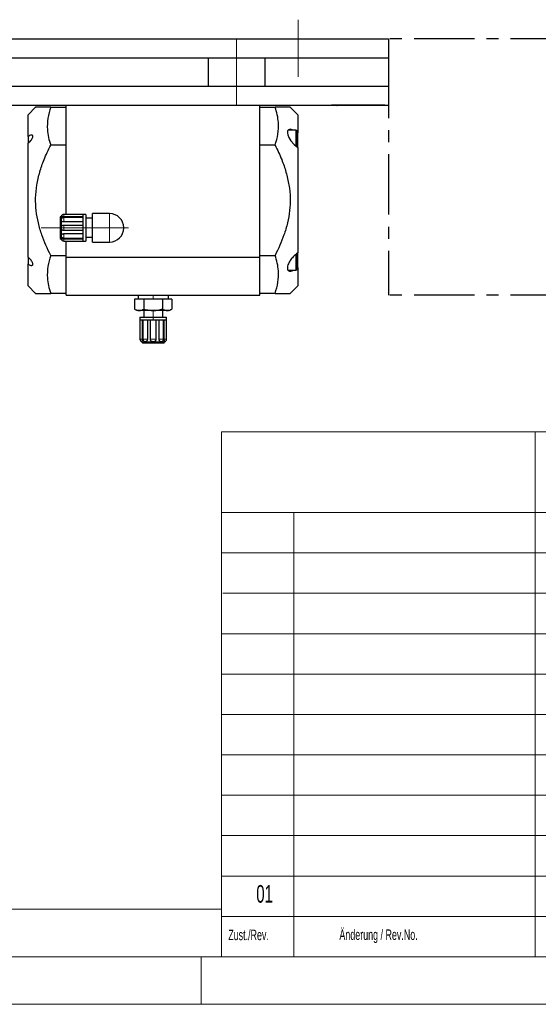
# Model space of a CAD drawing. Header units: millimetres. Extents: x 0 to 2100, y 0 to 1485.
# Tile 4 of 44: x 1054 to 1327, y 0 to 518. Entities that reach past the tile are written whole.
import ezdxf

# ---------------------------------------------------------------- set-up
doc = ezdxf.new("R2010")
doc.units = ezdxf.units.MM
doc.header["$LTSCALE"] = 5
doc.linetypes.add('CENTER', pattern=[10.16, 6.35, -1.27, 1.27, -1.27])
doc.linetypes.add('CENTERX2', pattern=[20.32, 12.7, -2.54, 2.54, -2.54])
doc.styles.add('SLDTEXTSTYLE1', font='TXT', dxfattribs={"width": 0.638186})

msp = doc.modelspace()

# ---------------------------------------------------------------- linework, layer by layer
at = {"color": 7, "linetype": 'CENTERX2', "lineweight": 18}
for p, q in [((1201.032, 518.052), (1201.032, 488.052)), ((1168.532, 508.052), (1168.532, 473.052)), ((1065.682, 408.552), (1111.682, 408.552))]:
    msp.add_line(p, q, dxfattribs=at)
at = {"color": 7, "linetype": 'Continuous', "lineweight": 25}
for p, q in [((753.532, 508.052), (1248.532, 508.052)), ((1248.532, 508.052), (1248.532, 498.052)), ((753.532, 498.052), (1248.532, 498.052)), ((1153.532, 498.052), (1153.532, 483.052)), ((1183.532, 483.052), (1183.532, 498.052)), ((753.532, 483.052), (1248.532, 483.052)), ((1248.532, 483.052), (1248.532, 473.052)), ((753.532, 473.052), (1248.532, 473.052)), ((1062.782, 472.052), (1058.782, 468.052)), ((1070.721, 472.052), (1078.782, 472.052)), ((1078.782, 415.552), (1078.782, 473.052)), ((1180.782, 393.052), (1180.782, 473.052)), ((1180.782, 472.052), (1188.844, 472.052)), ((1200.782, 468.052), (1196.782, 472.052)), ((1218.532, 473.002), (1218.532, 473.052)), ((1220.032, 473.002), (1218.532, 473.002)), ((1245.032, 473.002), (1220.032, 473.002)), ((1221.281, 472.952), (1221.281, 473.002)), ((1221.281, 472.952), (1221.409, 472.952)), ((1221.409, 472.952), (1221.409, 473.002)), ((1221.532, 472.952), (1221.532, 473.002)), ((1237.497, 472.952), (1221.532, 472.952)), ((1232.615, 472.952), (1232.615, 472.946)), ((1237.497, 472.952), (1237.497, 473.002)), ((1243.532, 472.952), (1237.497, 472.952)), ((1243.532, 472.952), (1243.532, 473.002)), ((1246.532, 473.002), (1245.032, 473.002)), ((1246.532, 473.002), (1246.532, 473.052)), ((1058.782, 456.59), (1058.782, 468.052)), ((1200.782, 468.052), (1200.782, 458.516)), ((1058.782, 456.59), (1058.782, 453.047)), ((1199.782, 459.872), (1195.668, 459.872)), ((1200.382, 451.001), (1200.382, 459.272)), ((1200.782, 458.516), (1200.382, 458.756)), ((1200.782, 450.752), (1200.782, 458.516)), ((1058.782, 393.048), (1058.782, 453.055)), ((1078.782, 452.052), (1070.721, 452.052)), ((1188.844, 452.052), (1180.782, 452.052)), ((1200.782, 450.752), (1200.782, 395.352)), ((1076.182, 414.552), (1075.682, 414.263)), ((1076.182, 414.552), (1076.182, 412.794)), ((1087.682, 415.552), (1077.596, 415.552)), ((1089.182, 415.552), (1087.682, 415.552)), ((1087.682, 415.552), (1087.682, 413.502)), ((1089.182, 415.552), (1089.182, 401.552)), ((1101.682, 416.052), (1092.682, 416.052)), ((1092.682, 401.052), (1092.682, 416.052)), ((1075.682, 414.263), (1075.682, 402.841)), ((1076.182, 412.794), (1076.272, 413.114)), ((1076.182, 412.794), (1076.182, 408.552)), ((1087.682, 414.37), (1077.596, 414.37)), ((1087.682, 413.941), (1077.596, 413.941)), ((1087.682, 411.629), (1077.596, 411.629)), ((1077.596, 410.018), (1087.682, 410.018)), ((1087.682, 413.502), (1087.682, 408.552)), ((1092.682, 413.552), (1089.182, 413.552)), ((1076.182, 408.552), (1076.182, 404.309)), ((1076.182, 404.309), (1076.182, 402.552)), ((1076.273, 403.987), (1076.182, 404.309)), ((1087.682, 407.086), (1077.596, 407.086)), ((1077.596, 405.474), (1087.682, 405.474)), ((1087.682, 408.552), (1087.682, 403.602)), ((1075.682, 402.841), (1076.182, 402.552)), ((1077.596, 403.163), (1087.682, 403.163)), ((1077.596, 402.734), (1087.682, 402.734)), ((1077.596, 401.552), (1087.682, 401.552)), ((1078.782, 393.052), (1078.782, 401.552)), ((1087.682, 403.602), (1087.682, 401.552)), ((1087.682, 401.552), (1089.182, 401.552)), ((1089.182, 403.552), (1092.682, 403.552)), ((1092.682, 401.052), (1101.682, 401.052)), ((1070.721, 394.052), (1078.782, 394.052)), ((1180.782, 394.052), (1188.844, 394.052)), ((1200.382, 386.832), (1200.382, 395.102)), ((1200.782, 387.588), (1200.782, 395.37)), ((1058.782, 393.048), (1058.782, 389.514)), ((1058.782, 378.052), (1058.782, 389.514)), ((1078.782, 373.052), (1078.782, 393.052)), ((1078.782, 393.052), (1180.782, 393.052)), ((1180.782, 373.052), (1180.782, 393.052)), ((1195.637, 386.232), (1199.782, 386.232)), ((1200.382, 387.334), (1200.782, 387.588)), ((1200.782, 387.588), (1200.782, 378.052)), ((1058.782, 378.052), (1062.782, 374.052)), ((1078.782, 374.052), (1070.721, 374.052)), ((1078.782, 373.052), (1180.782, 373.052)), ((1116.682, 373.052), (1116.682, 371.052)), ((1132.682, 371.052), (1132.682, 373.052)), ((1188.844, 374.052), (1180.782, 374.052)), ((1196.782, 374.052), (1200.782, 378.052)), ((1114.867, 371.052), (1114.867, 365.811)), ((1119.775, 371.052), (1114.867, 371.052)), ((1119.775, 371.052), (1119.775, 365.811)), ((1129.59, 371.052), (1119.775, 371.052)), ((1129.59, 371.052), (1129.59, 365.811)), ((1134.497, 371.052), (1129.59, 371.052)), ((1134.497, 371.052), (1134.497, 365.811)), ((1114.867, 365.811), (1116.182, 365.052)), ((1117.321, 365.052), (1116.182, 365.052)), ((1124.682, 365.052), (1117.321, 365.052)), ((1119.682, 365.052), (1119.682, 361.552)), ((1132.043, 365.052), (1124.682, 365.052)), ((1129.682, 361.552), (1129.682, 365.052)), ((1133.182, 365.052), (1132.043, 365.052)), ((1133.182, 365.052), (1134.497, 365.811)), ((1117.682, 361.552), (1117.682, 360.052)), ((1117.682, 361.552), (1124.682, 361.552)), ((1117.682, 360.052), (1117.682, 349.966)), ((1117.682, 360.052), (1119.733, 360.052)), ((1118.864, 360.052), (1118.864, 349.966)), ((1119.293, 360.052), (1119.293, 349.966)), ((1119.733, 360.052), (1124.682, 360.052)), ((1121.605, 360.052), (1121.605, 349.966)), ((1123.216, 349.966), (1123.216, 360.052)), ((1124.682, 361.552), (1131.682, 361.552)), ((1124.682, 360.052), (1129.632, 360.052)), ((1126.148, 360.052), (1126.148, 349.966)), ((1127.76, 349.966), (1127.76, 360.052)), ((1129.632, 360.052), (1131.682, 360.052)), ((1130.071, 349.966), (1130.071, 360.052)), ((1130.5, 349.966), (1130.5, 360.052)), ((1131.682, 360.052), (1131.682, 361.552)), ((1131.682, 349.966), (1131.682, 360.052)), ((1118.682, 348.552), (1118.971, 348.052)), ((1118.682, 348.552), (1120.44, 348.552)), ((1118.971, 348.052), (1124.682, 348.052)), ((1120.44, 348.552), (1120.12, 348.641)), ((1120.44, 348.552), (1124.682, 348.552)), ((1124.682, 348.552), (1128.925, 348.552)), ((1124.682, 348.052), (1130.394, 348.052)), ((1129.246, 348.642), (1128.925, 348.552)), ((1128.925, 348.552), (1130.682, 348.552)), ((1130.394, 348.052), (1130.682, 348.552))]:
    msp.add_line(p, q, dxfattribs=at)
at = {"color": 7, "linetype": 'CENTER', "lineweight": 25}
for p, q in [((1598.532, 508.052), (1248.532, 508.052)), ((1248.532, 498.052), (1248.532, 373.052)), ((1598.532, 373.052), (1248.532, 373.052))]:
    msp.add_line(p, q, dxfattribs=at)
at = {"color": 8, "linetype": 'Continuous', "lineweight": 18}
for p, q in [((1220.032, 473.002), (1220.032, 473.052)), ((1245.032, 473.002), (1245.032, 473.052)), ((1199.782, 459.311), (1199.782, 459.872)), ((1199.782, 451.536), (1199.782, 459.311)), ((1077.596, 414.37), (1077.596, 415.552)), ((1101.682, 401.052), (1101.682, 416.052)), ((1077.596, 411.629), (1077.596, 413.941)), ((1077.596, 407.086), (1077.596, 410.018)), ((1077.596, 403.163), (1077.596, 405.474)), ((1077.596, 401.552), (1077.596, 402.734)), ((1199.782, 386.232), (1199.782, 394.564)), ((1124.682, 373.052), (1124.682, 371.052)), ((1124.682, 365.052), (1124.682, 361.552)), ((1124.682, 361.552), (1124.682, 360.052)), ((1118.864, 349.966), (1117.682, 349.966)), ((1121.605, 349.966), (1119.293, 349.966)), ((1126.148, 349.966), (1123.216, 349.966)), ((1124.682, 348.552), (1124.682, 348.052)), ((1130.071, 349.966), (1127.76, 349.966)), ((1131.682, 349.966), (1130.5, 349.966))]:
    msp.add_line(p, q, dxfattribs=at)
at = {"color": 7, "linetype": 'Continuous', "lineweight": 18}
for p, q in [((1160.6, 301.25), (1160.6, 25)), ((1160.6, 301.25), (2075, 301.25)), ((1325.7, 258.688), (1325.7, 301.25)), ((1160.6, 258.75), (1427.3, 258.75)), ((1198.72, 200.696), (1198.72, 258.75)), ((1325.7, 258.688), (1325.7, 25)), ((1160.6, 237.5), (1427.3, 237.5)), ((1161.412, 216.25), (1429.827, 216.25)), ((1198.7, 216.25), (1198.7, 25)), ((1160.6, 195), (1427.3, 195)), ((1160.6, 173.75), (1427.3, 173.75)), ((1160.6, 152.5), (1427.3, 152.5)), ((1160.6, 131.25), (1427.3, 131.25)), ((1160.6, 110), (1427.3, 110)), ((1160.6, 88.75), (1427.3, 88.75)), ((1160.6, 67.5), (1427.3, 67.5)), ((50, 50), (1160.6, 50)), ((1160.6, 46.25), (1427.3, 46.25)), ((25, 25), (2075, 25)), ((1150, 0), (1150, 25)), ((0, 0), (2100, 0))]:
    msp.add_line(p, q, dxfattribs=at)
at = {"color": 7, "linetype": 'Continuous', "lineweight": 25, "flags": 128}
msp.add_lwpolyline([(1198.524, 459.872), (1198.348, 459.977), (1196.808, 460.371), (1195.882, 460.147), (1195.409, 459.54), (1195.29, 458.537), (1195.514, 457.398), (1196.017, 456.141), (1197.077, 454.374), (1198.84, 452.327), (1200.782, 450.752), (1200.782, 450.752)], dxfattribs=at)
at = {"color": 7, "linetype": 'Continuous', "lineweight": 25}
for centre, radius, start, end in [((1199.782, 459.272), 0.6, 0, 90), ((1077.596, 414.052), 1.5, 90, 160.54561), ((1101.682, 408.552), 7.5, 270, 90), ((1077.596, 412.441), 1.5, 90, 153.07334), ((1077.596, 403.052), 1.5, 199.48945, 270), ((1077.596, 404.663), 1.5, 206.96237, 270), ((1199.782, 386.832), 0.6, 270, 360), ((1119.182, 349.966), 1.5, 180, 250.55208), ((1120.793, 349.966), 1.5, 180, 243.0702), ((1128.571, 349.966), 1.5, 297.0368, 0), ((1130.182, 349.966), 1.5, 289.49795, 0)]:
    msp.add_arc(centre, radius, start, end, dxfattribs=at)
for points, knots in [([(1070.721, 472.052), (1069.503, 472.052), (1067.542, 472.052), (1065.444, 472.052), (1064.042, 472.052), (1063.142, 472.052), (1062.739, 472.052), (1062.813, 472.052), (1062.826, 472.052)], [0, 0, 0, 0, 0.276658, 0.4454337, 0.6141558, 0.7880866, 0.9619702, 1, 1, 1, 1]), ([(1070.721, 472.052), (1070.147, 470.121), (1068.987, 466.218), (1068.823, 460.84), (1069.455, 456.091), (1070.298, 453.403), (1070.721, 452.052)], [0, 0, 0, 0, 0.2926115, 0.59136, 0.794662, 1, 1, 1, 1]), ([(1188.844, 452.052), (1189.418, 453.983), (1190.578, 457.885), (1190.742, 463.263), (1190.11, 468.013), (1189.267, 470.701), (1188.844, 472.052)], [0, 0, 0, 0, 0.2926115, 0.59136, 0.794662, 1, 1, 1, 1]), ([(1196.738, 472.052), (1196.728, 472.052), (1196.704, 472.052), (1196.1, 472.052), (1195.036, 472.052), (1193.459, 472.052), (1191.418, 472.052), (1189.703, 472.052), (1188.844, 472.052)], [0, 0, 0, 0, 0.1223558, 0.2827563, 0.4487931, 0.6148833, 0.8069737, 1, 1, 1, 1]), ([(1221.409, 472.952), (1221.412, 472.952), (1221.415, 472.952), (1221.47, 472.952), (1221.478, 472.952)], [0, 0, 0, 0, 0.8553222, 1, 1, 1, 1]), ([(1058.782, 453.055), (1059.164, 453.354), (1059.816, 453.864), (1060.577, 454.816), (1061.026, 455.596), (1061.26, 456.25), (1061.306, 456.765), (1061.186, 457.126), (1060.904, 457.36), (1060.374, 457.403), (1059.622, 457.148), (1059.048, 456.766), (1058.782, 456.59)], [0, 0, 0, 0, 0.1675087, 0.2857052, 0.37453, 0.4459006, 0.5176176, 0.5817803, 0.6481531, 0.7474379, 0.8829487, 1, 1, 1, 1]), ([(1070.721, 394.052), (1069.863, 395.802), (1068.149, 399.301), (1065.912, 404.98), (1064.109, 411.084), (1062.961, 417.601), (1062.632, 424.32), (1063.307, 431.125), (1064.867, 437.889), (1067.281, 444.927), (1069.503, 449.53), (1070.721, 452.052)], [0, 0, 0, 0, 0.0963302, 0.1926293, 0.3014174, 0.4104943, 0.51906, 0.6329658, 0.7474383, 0.8616448, 1, 1, 1, 1]), ([(1188.844, 452.052), (1190.061, 449.53), (1192.284, 444.927), (1194.698, 437.889), (1196.258, 431.125), (1196.933, 424.32), (1196.604, 417.601), (1195.456, 411.084), (1193.652, 404.98), (1191.415, 399.301), (1189.701, 395.802), (1188.844, 394.052)], [0, 0, 0, 0, 0.1383552, 0.2525617, 0.3670342, 0.48094, 0.5895057, 0.6985826, 0.8073707, 0.9036698, 1, 1, 1, 1]), ([(1077.596, 414.37), (1077.502, 414.371), (1077.314, 414.374), (1077.044, 414.396), (1076.797, 414.426), (1076.515, 414.474), (1076.244, 414.535), (1076.203, 414.546), (1076.182, 414.552)], [0, 0, 0, 0, 0.1245943, 0.24924, 0.3738167, 0.4973804, 0.7481155, 1, 1, 1, 1]), ([(1077.596, 411.629), (1077.502, 411.634), (1077.314, 411.644), (1077.044, 411.723), (1076.797, 411.84), (1076.515, 412.047), (1076.244, 412.378), (1076.203, 412.655), (1076.182, 412.794)], [0, 0, 0, 0, 0.1245943, 0.24924, 0.3738167, 0.4973804, 0.7481155, 1, 1, 1, 1]), ([(1076.182, 408.552), (1076.203, 408.743), (1076.244, 409.125), (1076.515, 409.53), (1076.797, 409.777), (1077.044, 409.912), (1077.314, 410.002), (1077.502, 410.012), (1077.596, 410.018)], [0, 0, 0, 0, 0.2518842, 0.5026191, 0.6261316, 0.7507591, 0.8753793, 1, 1, 1, 1]), ([(1077.596, 407.086), (1077.502, 407.091), (1077.314, 407.102), (1077.044, 407.192), (1076.797, 407.327), (1076.515, 407.573), (1076.244, 407.979), (1076.203, 408.361), (1076.182, 408.552)], [0, 0, 0, 0, 0.1245943, 0.24924, 0.3738167, 0.4973804, 0.7481155, 1, 1, 1, 1]), ([(1076.182, 404.309), (1076.203, 404.448), (1076.244, 404.726), (1076.515, 405.056), (1076.797, 405.264), (1077.044, 405.381), (1077.314, 405.46), (1077.502, 405.47), (1077.596, 405.474)], [0, 0, 0, 0, 0.2518842, 0.5026191, 0.6261316, 0.7507591, 0.8753793, 1, 1, 1, 1]), ([(1076.182, 402.552), (1076.203, 402.557), (1076.244, 402.568), (1076.515, 402.63), (1076.797, 402.677), (1077.044, 402.708), (1077.314, 402.73), (1077.502, 402.732), (1077.596, 402.734)], [0, 0, 0, 0, 0.2518842, 0.5026191, 0.6261316, 0.7507591, 0.8753793, 1, 1, 1, 1]), ([(1070.721, 394.052), (1070.147, 392.121), (1068.987, 388.218), (1068.823, 382.84), (1069.455, 378.091), (1070.298, 375.403), (1070.721, 374.052)], [0, 0, 0, 0, 0.2926115, 0.59136, 0.794662, 1, 1, 1, 1]), ([(1188.844, 374.052), (1189.418, 375.983), (1190.578, 379.885), (1190.742, 385.263), (1190.11, 390.013), (1189.267, 392.701), (1188.844, 394.052)], [0, 0, 0, 0, 0.2926115, 0.59136, 0.794662, 1, 1, 1, 1]), ([(1200.782, 395.352), (1199.952, 394.717), (1198.531, 393.631), (1196.87, 391.535), (1195.878, 389.784), (1195.348, 388.294), (1195.227, 387.114), (1195.47, 386.283), (1196.062, 385.765), (1197.055, 385.637), (1197.993, 386.03), (1198.476, 386.232)], [0, 0, 0, 0, 0.1937206, 0.3318728, 0.4374355, 0.5231135, 0.6091916, 0.6863427, 0.7652514, 0.8790071, 1, 1, 1, 1]), ([(1058.782, 389.514), (1059.164, 389.269), (1059.816, 388.85), (1060.577, 388.688), (1061.026, 388.803), (1061.26, 389.109), (1061.306, 389.554), (1061.186, 390.095), (1060.904, 390.748), (1060.374, 391.573), (1059.622, 392.413), (1059.048, 392.847), (1058.782, 393.048)], [0, 0, 0, 0, 0.16750866, 0.28570522, 0.37453, 0.44590062, 0.51761761, 0.58178027, 0.64815306, 0.74743788, 0.88294868, 1, 1, 1, 1]), ([(1062.828, 374.052), (1062.814, 374.052), (1062.738, 374.052), (1063.126, 374.052), (1063.991, 374.052), (1065.388, 374.052), (1067.518, 374.052), (1069.503, 374.052), (1070.721, 374.052)], [0, 0, 0, 0, 0.038025, 0.2063729, 0.3747615, 0.5490211, 0.7233419, 1, 1, 1, 1]), ([(1188.844, 374.052), (1189.699, 374.052), (1191.414, 374.052), (1193.436, 374.052), (1194.989, 374.052), (1196.062, 374.052), (1196.696, 374.052), (1196.724, 374.052), (1196.736, 374.052)], [0, 0, 0, 0, 0.1921528, 0.3851161, 0.5458117, 0.7064605, 0.8722522, 1, 1, 1, 1]), ([(1114.867, 365.811), (1115.336, 365.566), (1116.142, 365.145), (1116.974, 365.079), (1117.321, 365.052)], [0, 0, 0, 0, 0.5819524, 1, 1, 1, 1]), ([(1117.321, 365.052), (1117.766, 365.097), (1118.598, 365.18), (1119.401, 365.611), (1119.775, 365.811)], [0, 0, 0, 0, 0.5352511, 1, 1, 1, 1]), ([(1119.775, 365.811), (1120.713, 365.566), (1122.325, 365.145), (1123.987, 365.079), (1124.682, 365.052)], [0, 0, 0, 0, 0.5819524, 1, 1, 1, 1]), ([(1124.682, 365.052), (1125.572, 365.097), (1127.235, 365.18), (1128.843, 365.611), (1129.59, 365.811)], [0, 0, 0, 0, 0.5352511, 1, 1, 1, 1]), ([(1129.59, 365.811), (1130.059, 365.566), (1130.865, 365.145), (1131.696, 365.079), (1132.043, 365.052)], [0, 0, 0, 0, 0.5819524, 1, 1, 1, 1]), ([(1132.043, 365.052), (1132.489, 365.097), (1133.32, 365.18), (1134.124, 365.611), (1134.497, 365.811)], [0, 0, 0, 0, 0.5352511, 1, 1, 1, 1]), ([(1118.864, 349.966), (1118.863, 349.872), (1118.86, 349.683), (1118.838, 349.414), (1118.808, 349.167), (1118.76, 348.884), (1118.699, 348.613), (1118.688, 348.572), (1118.682, 348.552)], [0, 0, 0, 0, 0.1245943, 0.24924, 0.3738167, 0.4973804, 0.7481155, 1, 1, 1, 1]), ([(1121.605, 349.966), (1121.6, 349.872), (1121.59, 349.683), (1121.512, 349.414), (1121.395, 349.167), (1121.187, 348.884), (1120.857, 348.613), (1120.579, 348.572), (1120.44, 348.552)], [0, 0, 0, 0, 0.12459429, 0.24923996, 0.37381671, 0.49738038, 0.74811549, 1, 1, 1, 1]), ([(1124.682, 348.552), (1124.491, 348.572), (1124.109, 348.613), (1123.704, 348.884), (1123.457, 349.167), (1123.322, 349.413), (1123.233, 349.683), (1123.222, 349.872), (1123.216, 349.966)], [0, 0, 0, 0, 0.2518842, 0.5026191, 0.6261316, 0.7507591, 0.8753793, 1, 1, 1, 1]), ([(1126.148, 349.966), (1126.143, 349.872), (1126.132, 349.683), (1126.042, 349.414), (1125.907, 349.167), (1125.661, 348.884), (1125.255, 348.613), (1124.874, 348.572), (1124.682, 348.552)], [0, 0, 0, 0, 0.1245943, 0.24924, 0.3738167, 0.4973804, 0.7481155, 1, 1, 1, 1]), ([(1128.925, 348.552), (1128.786, 348.572), (1128.508, 348.613), (1128.178, 348.884), (1127.97, 349.167), (1127.853, 349.413), (1127.774, 349.683), (1127.765, 349.872), (1127.76, 349.966)], [0, 0, 0, 0, 0.2518842, 0.5026191, 0.6261316, 0.7507591, 0.8753793, 1, 1, 1, 1]), ([(1130.682, 348.552), (1130.677, 348.572), (1130.666, 348.613), (1130.604, 348.884), (1130.557, 349.167), (1130.526, 349.413), (1130.505, 349.683), (1130.502, 349.872), (1130.5, 349.966)], [0, 0, 0, 0, 0.2518842, 0.5026191, 0.6261316, 0.7507591, 0.8753793, 1, 1, 1, 1])]:
    msp.add_open_spline(points, degree=3, knots=knots, dxfattribs=at)

# ---------------------------------------------------------------- texts
at = {"color": 7, "linetype": 'Continuous', "lineweight": 0, "style": 'SLDTEXTSTYLE1'}
for s, insert, char_height, attachment_point in [('01', (1183.317, 62.742), 9.2604, 2), ('Zust./Rev.', (1164.188, 39.258), 5.5, 1), ('Änderung / Rev.No.', (1222.688, 39.371), 5.5, 1)]:
    msp.add_mtext(s, dxfattribs=dict(at, insert=insert, char_height=char_height, attachment_point=attachment_point))

doc.saveas('drawing.dxf')
